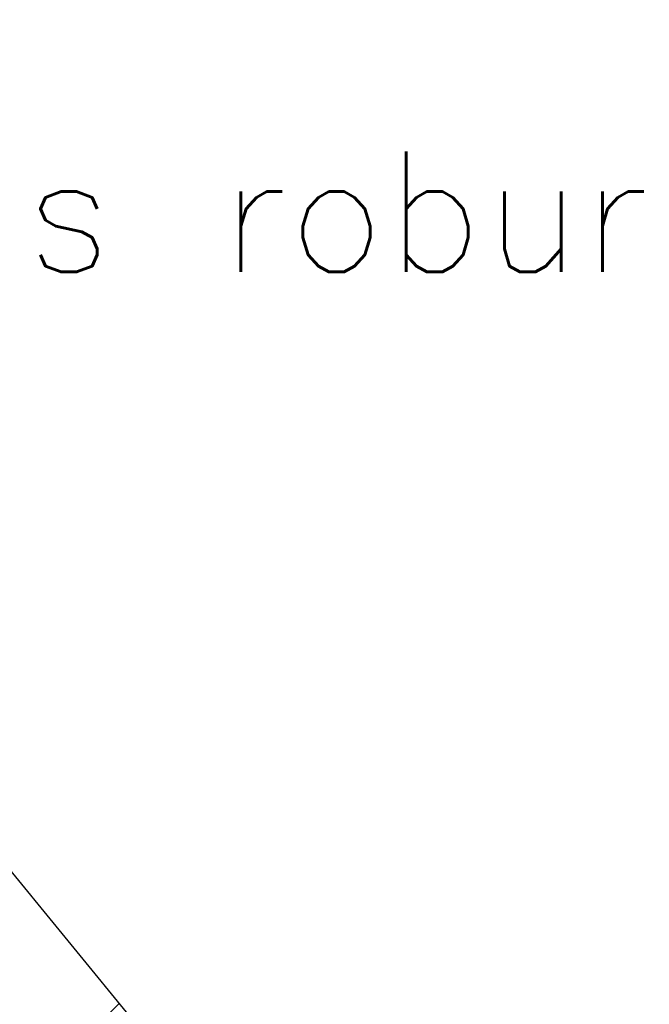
# Model space of a CAD drawing. Header units: metres. Extents: x 102852 to 106916, y 385458 to 392749.
# Tile 42 of 47: x 105119 to 105124, y 388209 to 388217. Entities that reach past the tile are written whole.
import ezdxf
from ezdxf.enums import TextEntityAlignment as Align

# ---------------------------------------------------------------- set-up
doc = ezdxf.new("R2010")
doc.units = ezdxf.units.M
for name, color, linetype, lineweight in [('0-BEPLANTING', 14, 'Continuous', 30), ('B-WE-GR-STRUIK-G', 90, 'Continuous', 13), ('Boomsoort', 10, 'Continuous', 0)]:
    doc.layers.add(name, color=color, linetype=linetype, lineweight=lineweight)
doc.styles.add('Style-txt', font='txt.shx')

msp = doc.modelspace()

# ---------------------------------------------------------------- hatches: boundary and pattern name
at = {"layer": '0-BEPLANTING', "ltscale": 0.2}
h = msp.add_hatch(dxfattribs=at)
h.set_pattern_fill('ANSI31', color=256, scale=0.1, pattern_type=2)
h.set_pattern_definition([(44.99999999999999, (0, 0), (-1.122532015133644, 1.122532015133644), [])])
h.paths.add_polyline_path([(105065.7370000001, 388136.462), (105067.3500000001, 388138.352), (105071.3510000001, 388142.347), (105071.0813859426, 388142.5762335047), (105072.1480000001, 388141.63), (105101.0680000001, 388172.737), (105108.5350000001, 388185.584), (105118.8030000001, 388203.572), (105116.5560000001, 388206.183), (105105.2830000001, 388216.058), (105068.9620000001, 388247.964), (105041.0390000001, 388272.612), (105028.4800000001, 388284.381), (105012.7060000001, 388305.132), (104993.4690000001, 388321.613), (105005.563370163, 388330.0038712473), (105028.7960000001, 388296.517), (105043.8710000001, 388275.93), (105049.9910000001, 388269.913), (105088.3190000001, 388237.582), (105113.4635000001, 388214.082), (105118.3005000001, 388210.551), (105121.3606606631, 388206.818026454), (105120.5221192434, 388203.662402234), (105101.8985380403, 388171.8195439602), (105076.5953192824, 388144.2706867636), (105049.7342216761, 388115.2153023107), (105008.9474457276, 388153.1602093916), (105008.6190000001, 388152.827), (105008.3600598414, 388153.037284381), (105010.8100000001, 388155.895), (105014.5800000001, 388152.596), (105014.9560000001, 388153.0140000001), (105031.5800000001, 388138.45), (105031.0070000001, 388137.708), (105033.3490000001, 388135.83), (105049.1240000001, 388121.946), (105062.7989259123, 388137.5515055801), (105063.5372980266, 388138.3927377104)])

# ---------------------------------------------------------------- linework, layer by layer
at = {"layer": 'B-WE-GR-STRUIK-G', "flags": 128}
msp.add_lwpolyline([(105005.563370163, 388330.0038712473), (105028.7960000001, 388296.517), (105043.8710000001, 388275.93), (105049.9910000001, 388269.913), (105088.3190000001, 388237.582), (105113.4635000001, 388214.082), (105118.3005000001, 388210.551), (105121.3606606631, 388206.818026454), (105120.5221192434, 388203.662402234), (105101.8985380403, 388171.8195439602), (105096.5195917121, 388166.3412525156), (105076.5953192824, 388144.2706867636), (105049.7342216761, 388115.2153023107)], dxfattribs=at)
at = {"layer": 'Defpoints', "flags": 128}
msp.add_lwpolyline([(105005.563370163, 388330.0038712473), (105028.7960000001, 388296.517), (105043.8710000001, 388275.93), (105049.9910000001, 388269.913), (105088.3190000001, 388237.582), (105113.4635000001, 388214.082), (105118.3005000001, 388210.551), (105121.3606606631, 388206.818026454)], dxfattribs=at)
msp.add_lwpolyline([(105005.563370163, 388330.0038712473), (105028.7960000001, 388296.517), (105043.8710000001, 388275.93), (105049.9910000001, 388269.913), (105088.3190000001, 388237.582), (105113.4635000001, 388214.082), (105118.3005000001, 388210.551), (105121.3606606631, 388206.818026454)], dxfattribs=at)

# ---------------------------------------------------------------- texts
at = {"layer": 'Boomsoort', "style": 'Style-txt'}
msp.add_text('Quercus robur', height=1, dxfattribs=at).set_placement((105124.1135437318, 388214.891965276, 0.1341), align=Align.RIGHT)

doc.saveas('drawing.dxf')
